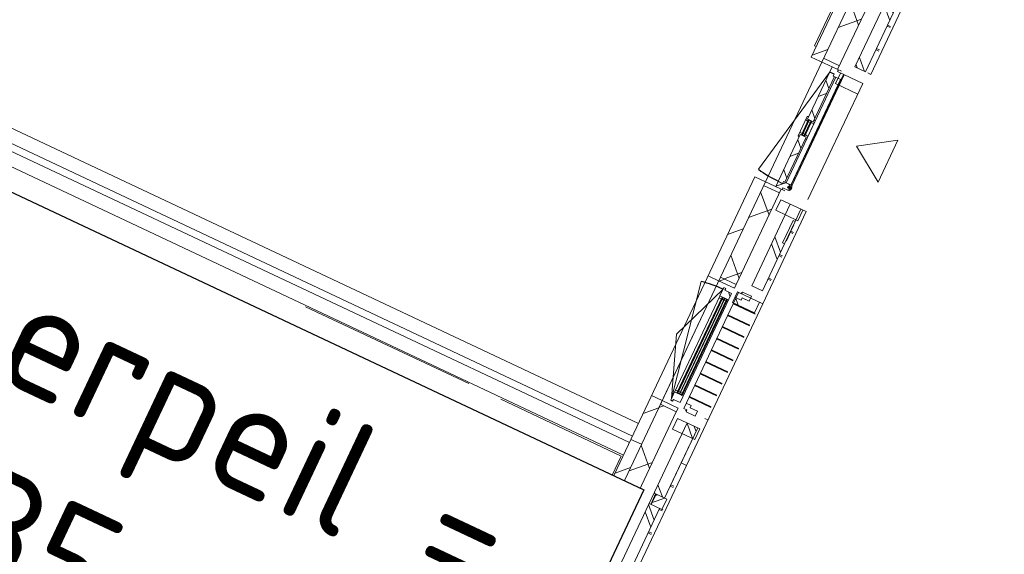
# Model space of a CAD drawing. Header units: metres. Extents: x 136266 to 136452, y 453403 to 453560.
# Tile 15 of 133: x 136324.4 to 136332.83, y 453481.91 to 453486.49. Entities that reach past the tile are written whole.
import ezdxf

# ---------------------------------------------------------------- set-up
doc = ezdxf.new("R2010")
doc.units = ezdxf.units.M
for name, color, linetype, lineweight in [('A-DETL-BEBOUWING', 253, 'Continuous', 9), ('A-DETL-GENF', 92, 'Continuous', 5), ('A-FLOR', 192, 'Continuous', 5), ('A-GENM-1', 8, 'Continuous', 5), ('A-GENM-2', 7, 'Continuous', 5), ('A-WALL-PATT-3', 8, 'Continuous', 5), ('N-WE-OG-BEBOUWING_HOOFDGEBOUW-T25', 7, 'Continuous', 25)]:
    doc.layers.add(name, color=color, linetype=linetype, lineweight=lineweight)
doc.styles.add('NLCS-ISO-M200-T25', font='txt', dxfattribs={"height": 0.5})
pattern_1 = [(44.99999999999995, (1199.999805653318, -1.250555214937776e-12), (-282.8427124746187, 282.8427124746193), [])]
pattern_2 = [(45, (0, 0), (-141.4213562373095, 141.4213562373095), [])]
pattern_3 = [(45.00000000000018, (0.0001818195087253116, 0.000454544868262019), (-141.42135623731, 141.421356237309), []), (135.0000000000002, (0.0001818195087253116, 0.000454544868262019), (-141.421356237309, -141.42135623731), [])]
pattern_4 = [(45.00000000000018, (0.000181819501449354, 0.0004545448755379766), (-141.42135623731, 141.421356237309), []), (135.0000000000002, (0.000181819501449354, 0.0004545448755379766), (-141.421356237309, -141.42135623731), [])]

# ---------------------------------------------------------------- blocks, each defined once
blk = doc.blocks.new('859-DO-0010 29-09-2022')
at = {"layer": 'A-DETL-BEBOUWING'}
h = blk.add_hatch(dxfattribs=at)
h.set_pattern_fill('FP_100', color=256, angle=44.99999999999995, style=0, pattern_type=2)
h.set_pattern_definition(pattern_1)
h.paths.add_polyline_path([(57510.00000000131, 45681.54545454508), (57610.0000000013, 45681.54545454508), (57610.00000000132, 46859.99999999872), (57510.00000000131, 46859.99999999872), (57510.00000000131, 45829.39117704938)])
h = blk.add_hatch(dxfattribs=at)
h.set_pattern_fill('FP_566', color=256, angle=44.99999999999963, style=0, pattern_type=2)
h.set_pattern_definition([(134.9999999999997, (57759.99974355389, 44460.00001194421), (-299.9546965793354, -299.9546965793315), []), (224.9999999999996, (57759.99974355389, 44460.00001194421), (299.9546965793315, -299.9546965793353), [])])
h.paths.add_polyline_path([(57624.58561598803, 42059.99999999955), (57760.00000000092, 42059.99999999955), (57760.00000000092, 42439.81818181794), (57610.00000000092, 42439.81818181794), (57610.00000000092, 42059.99999999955)])
h.paths.add_polyline_path([(57610.0000000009, 43643.81818181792), (57760.0000000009, 43643.81818181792), (57760.0000000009, 44512.54545454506), (57610.0000000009, 44512.54545454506), (57610.0000000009, 44030.72003329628)])
h.paths.add_polyline_path([(57760.00000000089, 45716.54545454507), (57760.00000000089, 46859.9999999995), (57610.00000000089, 46859.9999999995), (57610.00000000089, 45716.54545454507)])
h = blk.add_hatch(dxfattribs=at)
h.set_pattern_fill('FP_366', color=256, angle=44.99999999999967, style=0, pattern_type=2)
h.set_pattern_definition([(134.9999999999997, (57984.99970711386, 44244.09061316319), (-282.8427124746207, -282.8427124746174), []), (134.9999999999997, (57985.00041422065, 45444.09112592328), (-282.8427124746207, -282.8427124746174), [])])
h.paths.add_polyline_path([(57884.9999999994, 42059.99999999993), (57984.99999999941, 42059.99999999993), (57984.9747007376, 42391.81818181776), (57884.9999999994, 42391.81818181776), (57884.9999999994, 42232.04888954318)])
h.paths.add_polyline_path([(57984.9747007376, 43691.81818181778), (57984.9999999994, 43691.81818181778), (57984.9747007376, 44137.24545454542), (57965.99999999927, 44137.24545454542), (57965.99999999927, 44347.2454545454), (57984.9999999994, 44347.2454545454), (57984.9747007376, 44464.54545454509), (57884.9999999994, 44464.54545454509), (57884.9999999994, 43691.81818181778), (57934.99999999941, 43691.81818181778)])
h.paths.add_polyline_path([(57884.99999999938, 45764.54545454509), (57984.9999999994, 45764.54545454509), (57984.9747007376, 46428.18181818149), (57884.99999999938, 46428.18181818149), (57884.99999999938, 45829.39117704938)])
h = blk.add_hatch(dxfattribs=at)
h.set_pattern_fill('FP_649', color=256, angle=-89.9999999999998, style=0, pattern_type=2)
h.set_pattern_definition(pattern_3)
h.paths.add_polyline_path([(57749.81818181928, 45614.54545454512), (57821.81818181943, 45614.54545454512), (57821.81818181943, 45664.54545454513), (57767.81818181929, 45664.54545454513), (57767.81818181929, 45681.54545454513), (57707.81818181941, 45681.54545454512), (57707.81818181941, 45634.54545454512), (57749.81818181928, 45634.54545454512)])
h = blk.add_hatch(dxfattribs=at)
h.set_pattern_fill('FP_650', color=256, angle=-89.9999999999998, style=0, pattern_type=2)
h.set_pattern_definition(pattern_4)
h.paths.add_polyline_path([(57749.81818181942, 44597.54545454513), (57749.81818181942, 44614.54545454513), (57761.81818181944, 44614.54545454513), (57761.81818181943, 45042.04545454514), (57707.81818181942, 45042.04545454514), (57707.81818181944, 44597.54545454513)])
h.paths.add_polyline_path([(57761.81818181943, 45187.04545454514), (57761.81818181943, 45614.54545454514), (57749.81818181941, 45614.54545454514), (57749.81818181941, 45631.54545454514), (57707.81818181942, 45631.54545454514), (57707.81818181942, 45187.04545454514)])
h = blk.add_hatch(dxfattribs=at)
h.set_pattern_fill('FP_650', color=256, angle=-89.9999999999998, style=0, pattern_type=2)
h.set_pattern_definition(pattern_4)
h.paths.add_polyline_path([(57707.81818181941, 45018.56567872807), (57707.81818181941, 45042.04545454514), (57717.81818181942, 45042.04545454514), (57717.81818181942, 45059.04545454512), (57695.81818181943, 45053.15057231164), (57695.81818181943, 45021.78106903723)])
h.paths.add_polyline_path([(57761.81818181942, 45023.04545454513), (57773.81818181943, 45026.26084485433), (57773.81818181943, 45052.34672473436), (57748.81818181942, 45059.04545454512), (57748.81818181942, 45042.04545454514), (57761.81818181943, 45042.04545454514)])
h.paths.add_polyline_path([(57717.81818181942, 45170.04545454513), (57717.81818181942, 45187.04545454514), (57707.81818181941, 45187.04545454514), (57707.81818181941, 45210.52523036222), (57695.81818181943, 45207.30984005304), (57695.81818181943, 45175.94033677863)])
h.paths.add_polyline_path([(57748.81818181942, 45170.04545454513), (57773.81818181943, 45176.74418435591), (57773.81818181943, 45202.83006423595), (57761.81818181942, 45206.04545454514), (57761.81818181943, 45187.04545454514), (57748.81818181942, 45187.04545454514)])
h = blk.add_hatch(color=256, dxfattribs=at)
h.paths.add_polyline_path([(57721.81818181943, 45045.04545454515), (57721.81818181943, 45059.04545454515), (57717.81818181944, 45059.04545454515), (57717.81818181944, 45045.04545454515)])
h.paths.add_polyline_path([(57748.81818181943, 45045.04545454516), (57748.81818181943, 45059.04545454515), (57744.81818181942, 45059.04545454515), (57744.81818181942, 45045.04545454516)])
h.paths.add_polyline_path([(57717.81818181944, 45170.04545454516), (57721.81818181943, 45170.04545454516), (57721.81818181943, 45184.04545454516), (57717.81818181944, 45184.04545454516)])
h.paths.add_polyline_path([(57748.81818181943, 45170.04545454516), (57748.81818181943, 45184.04545454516), (57744.81818181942, 45184.04545454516), (57744.81818181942, 45170.04545454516)])
for points in [[(57725.81818181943, 45045.04545454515), (57725.81818181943, 45184.04545454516), (57721.81818181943, 45184.04545454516), (57721.81818181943, 45045.04545454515)], [(57744.81818181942, 45045.04545454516), (57744.81818181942, 45184.04545454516), (57740.81818181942, 45184.04545454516), (57740.81818181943, 45045.04545454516)], [(57837.99999999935, 44581.56109483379), (57837.99999999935, 44597.52981425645), (57802.99999999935, 44597.52981425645), (57802.99999999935, 44581.56109483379)], [(57834.99999999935, 44574.54545454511), (57834.99999999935, 44604.54545454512), (57829.99999999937, 44604.54545454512), (57829.99999999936, 44574.54545454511)], [(57704.81818181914, 42590.81818181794), (57704.81818181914, 43492.81818181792), (57700.81818181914, 43492.81818181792), (57700.81818181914, 42590.81818181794)], [(57723.81818181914, 42590.81818181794), (57723.81818181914, 43492.81818181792), (57719.81818181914, 43492.81818181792), (57719.81818181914, 42590.81818181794)], [(57742.81818181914, 42590.81818181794), (57742.81818181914, 43492.81818181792), (57738.81818181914, 43492.81818181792), (57738.81818181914, 42590.81818181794)]]:
    blk.add_hatch(color=256, dxfattribs=at).paths.add_polyline_path(points)
h = blk.add_hatch(dxfattribs=at)
h.set_pattern_fill('FP_649', color=256, angle=-89.9999999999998, style=0, pattern_type=2)
h.set_pattern_definition(pattern_3)
h.paths.add_polyline_path([(57767.81818181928, 44547.54545454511), (57767.81818181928, 44564.5454545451), (57821.81818181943, 44564.5454545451), (57821.81818181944, 44614.54545454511), (57749.8181818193, 44614.54545454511), (57749.8181818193, 44594.54545454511), (57707.81818181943, 44594.54545454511), (57707.81818181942, 44547.54545454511)])
h = blk.add_hatch(dxfattribs=at)
h.set_pattern_fill('FP_100', color=256, angle=44.99999999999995, style=0, pattern_type=2)
h.set_pattern_definition(pattern_1)
h.paths.add_polyline_path([(57610.0000000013, 43608.81818181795), (57610.0000000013, 44547.54545454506), (57510.00000000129, 44547.54545454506), (57510.00000000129, 43608.81818181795)])
h = blk.add_hatch(dxfattribs=at)
h.set_pattern_fill('FP_476', color=256, style=0, pattern_type=2)
h.set_pattern_definition(pattern_2)
h.paths.add_polyline_path([(57760.0000000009, 43608.81818181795), (57760.0000000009, 43643.81818181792), (57610.0000000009, 43643.81818181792), (57610.0000000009, 43608.81818181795)])
h = blk.add_hatch(dxfattribs=at)
h.set_pattern_fill('FP_1166', color=256, angle=-89.9999999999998, style=0, pattern_type=2)
h.set_pattern_definition([(45.00000000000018, (0.0001818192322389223, 0.0001818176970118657), (-141.42135623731, 141.421356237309), []), (135.0000000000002, (0.0001818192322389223, 0.0001818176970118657), (-141.421356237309, -141.42135623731), [])])
h.paths.add_polyline_path([(57746.81818181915, 43478.81818181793), (57756.81818181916, 43478.81818181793), (57756.81818181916, 43558.81818181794), (57692.81818181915, 43558.81818181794), (57692.81818181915, 43575.81818181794), (57674.81818181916, 43575.81818181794), (57674.81818181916, 43495.81818181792), (57746.81818181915, 43495.81818181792)])
h = blk.add_hatch(dxfattribs=at)
h.set_pattern_fill('FP_378', color=256, style=0, pattern_type=2)
h.set_pattern_definition([(315, (34999.99999999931, 119206.3641818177), (282.842712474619, 282.842712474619), []), (315, (34999.99999999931, 118006.3641818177), (282.842712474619, 282.842712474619), [])])
h.paths.add_polyline_path([(57794.99999999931, 43591.81818181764), (57794.99999999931, 43491.81818181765), (58004.99999999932, 43491.81818181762), (58004.99999999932, 43591.81818181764), (57896.2103368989, 43591.81818181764)])
h = blk.add_hatch(color=256, dxfattribs=at)
h.paths.add_polyline_path([(57746.81818181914, 42590.81818181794), (57746.81818181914, 42604.81818181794), (57742.81818181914, 42604.81818181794), (57742.81818181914, 42590.81818181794)])
h.paths.add_polyline_path([(57696.81818181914, 42590.81818181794), (57700.81818181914, 42590.81818181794), (57700.81818181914, 42604.81818181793), (57696.81818181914, 42604.81818181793)])
h.paths.add_polyline_path([(57746.81818181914, 43478.81818181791), (57746.81818181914, 43492.81818181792), (57742.81818181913, 43492.81818181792), (57742.81818181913, 43478.81818181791)])
h.paths.add_polyline_path([(57700.81818181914, 43478.81818181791), (57700.81818181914, 43492.81818181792), (57696.81818181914, 43492.81818181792), (57696.81818181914, 43478.81818181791)])
h = blk.add_hatch(dxfattribs=at)
h.set_pattern_fill('FP_100', color=256, angle=44.99999999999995, style=0, pattern_type=2)
h.set_pattern_definition(pattern_1)
h.paths.add_polyline_path([(57510.00000000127, 42059.99999999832), (57610.00000000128, 42059.99999999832), (57610.00000000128, 42474.81818181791), (57510.00000000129, 42474.81818181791), (57510.00000000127, 42232.04888954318)])
h = blk.add_hatch(dxfattribs=at)
h.set_pattern_fill('FP_476', color=256, style=0, pattern_type=2)
h.set_pattern_definition(pattern_2)
h.paths.add_polyline_path([(57760.0000000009, 42439.81818181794), (57760.0000000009, 42474.81818181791), (57610.0000000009, 42474.81818181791), (57610.0000000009, 42439.81818181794)])
h = blk.add_hatch(dxfattribs=at)
h.set_pattern_fill('FP_377', color=256, style=0, pattern_type=2)
h.set_pattern_definition([(315, (34999.99999999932, 116806.3641818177), (282.842712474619, 282.842712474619), []), (315, (34999.99999999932, 115606.3641818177), (282.842712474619, 282.842712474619), [])])
h.paths.add_polyline_path([(57794.99999999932, 42291.81818181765), (58004.99999999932, 42291.81818181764), (58004.99999999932, 42391.81818181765), (57794.99999999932, 42391.81818181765)])
h = blk.add_hatch(dxfattribs=at)
h.set_pattern_fill('FP_100', color=256, angle=44.99999999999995, style=0, pattern_type=2)
h.set_pattern_definition(pattern_1)
h.paths.add_polyline_path([(57510.00000000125, 40881.54545454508), (57610.00000000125, 40883.04553172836), (57610.00000000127, 42059.99999999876), (57510.00000000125, 42059.99999999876), (57510.00000000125, 40883.04553172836)])
h = blk.add_hatch(dxfattribs=at)
h.set_pattern_fill('FP_572', color=256, angle=44.99999999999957, style=0, pattern_type=2)
h.set_pattern_definition([(134.9999999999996, (57760.00045066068, 39660.00008222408), (-299.9546965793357, -299.9546965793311), []), (224.9999999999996, (57760.00045066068, 39660.00008222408), (299.9546965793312, -299.9546965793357), [])])
h.paths.add_polyline_path([(57760.00000000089, 37259.99999999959), (57760.00000000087, 37639.81818181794), (57610.00000000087, 37639.81818181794), (57610.00000000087, 37259.99999999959), (57624.58561598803, 37259.99999999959)])
h.paths.add_polyline_path([(57610.00000000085, 38843.81818181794), (57760.00000000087, 38843.81818181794), (57760.00000000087, 39712.54545454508), (57610.00000000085, 39712.54545454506), (57610.00000000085, 39084.37438797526)])
h.paths.add_polyline_path([(57610.00000000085, 40916.54545454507), (57760.00000000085, 40916.54545454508), (57760.00000000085, 42059.99999999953), (57610.00000000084, 42059.99999999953), (57610.00000000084, 41332.71331766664)])
h = blk.add_hatch(dxfattribs=at)
h.set_pattern_fill('FP_1107', color=256, angle=45.00000000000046, style=0, pattern_type=2)
h.set_pattern_definition([(135.0000000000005, (57984.99970711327, 41894.09052235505), (-282.8427124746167, -282.8427124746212), []), (135.0000000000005, (57985.00041422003, 43094.09103511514), (-282.8427124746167, -282.8427124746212), [])])
h.paths.add_polyline_path([(57984.99999999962, 41728.18181817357), (57984.9747007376, 42059.99999999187), (57884.99999999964, 42059.99999999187), (57884.99999999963, 41728.18181817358), (57984.9747007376, 41728.18181817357)])
h = blk.add_hatch(dxfattribs=at)
h.set_pattern_fill('FP_369', color=256, angle=44.99999999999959, style=0, pattern_type=2)
h.set_pattern_definition([(134.9999999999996, (57985.00041422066, 39444.09068344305), (-282.842712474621, -282.842712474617), []), (134.9999999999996, (57984.99970711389, 40644.09119620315), (-282.842712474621, -282.842712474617), [])])
h.paths.add_polyline_path([(57884.99999999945, 37259.99999999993), (57984.99999999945, 37259.99999999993), (57984.9747007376, 37591.81818181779), (57884.99999999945, 37591.81818181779), (57884.99999999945, 37285.70324422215)])
h.paths.add_polyline_path([(57984.99999999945, 38891.81818181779), (57984.9747007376, 39337.24545454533), (57965.99999999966, 39337.24545454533), (57965.99999999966, 39547.24545454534), (57984.99999999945, 39547.24545454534), (57984.9747007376, 39664.54545454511), (57884.99999999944, 39664.54545454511), (57884.99999999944, 38891.81818181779), (57984.9747007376, 38891.81818181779)])
h.paths.add_polyline_path([(57884.99999999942, 40964.54545454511), (57984.99999999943, 40964.54545454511), (57984.9747007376, 41628.18181818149), (57884.99999999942, 41628.18181818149), (57884.99999999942, 41332.71331766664)])
at = {"layer": 'A-WALL-PATT-3'}
h = blk.add_hatch(dxfattribs=at)
h.set_pattern_fill('FP_676', color=256, angle=44.99999999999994, style=0, pattern_type=2)
h.set_pattern_definition([(44.99999999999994, (57954.99999481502, 41628.18160307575), (-282.8427124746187, 282.8427124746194), []), (44.99999999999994, (59154.99980046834, 41628.18160307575), (-282.8427124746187, 282.8427124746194), [])])
h.paths.add_polyline_path([(57904.99999999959, 41628.18181817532), (58004.99999999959, 41628.18181817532), (58004.9999999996, 41728.18181817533), (57904.99999999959, 41728.18181817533)])
for centre, radius, start, end in [((57707.81818181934, 45629.54545454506), 1029.999999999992, 258.9999999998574, 270), ((57674.81818181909, 42524.81818181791), 1033.999999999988, 90, 101.0000000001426)]:
    blk.add_arc(centre, radius, start, end)
at = {"layer": 'A-DETL-BEBOUWING'}
for p, q in [((57510.0000000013, 49347.545454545), (57510.00000000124, 45681.545454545)), ((57610.00000000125, 45681.545454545), (57610.0000000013, 49347.545454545)), ((57760.00000000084, 45681.545454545), (57760.00000000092, 47239.81818181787)), ((57884.99999999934, 47191.81818181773), (57884.99999999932, 45764.54545454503)), ((58035.01156568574, 45764.49999999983), (58035.01156568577, 46859.99999999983)), ((57494.99999999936, 45779.99999999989), (57494.99999999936, 46694.9999999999)), ((57984.99999999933, 45764.54545454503), (57984.99999999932, 46428.18181818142)), ((57985.05166498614, 45764.54545454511), (57985.05166498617, 46428.18181817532)), ((57985.05166498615, 46208.3124999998), (58013.08580734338, 46208.3124999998)), ((57985.05166498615, 46196.9374999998), (58013.08580734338, 46196.9374999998)), ((57985.05166498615, 45985.8749999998), (58013.08580734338, 45985.8749999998)), ((57985.05166498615, 45974.4999999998), (58013.08580734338, 45974.4999999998)), ((57494.99999999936, 45779.99999999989), (57509.99999999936, 45779.99999999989)), ((57610.00000000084, 45716.545454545), (57760.00000000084, 45716.545454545)), ((57884.99999999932, 45764.54545454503), (57984.99999999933, 45764.54545454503)), ((58034.99999999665, 45764.4999999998), (58004.99999999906, 45764.4999999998)), ((57510.00000000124, 45681.545454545), (57794.9999999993, 45681.54545454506)), ((57707.81818181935, 45629.54545454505), (57511.28491658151, 44618.46945559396)), ((57707.81818181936, 45681.54545454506), (57707.81818181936, 45187.04545454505)), ((57707.81818181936, 45634.54545454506), (57749.81818181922, 45634.54545454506)), ((57749.81818181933, 45631.54545454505), (57707.81818181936, 45631.54545454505)), ((57749.81818181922, 45634.54545454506), (57749.81818181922, 45614.54545454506)), ((57767.81818181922, 45664.54545454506), (57767.81818181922, 45681.54545454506)), ((58004.9999999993, 45664.54545454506), (57767.81818181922, 45664.54545454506)), ((57794.9999999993, 45664.54545454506), (57794.9999999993, 45564.54545454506)), ((57821.81818181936, 44564.54545454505), (57821.81818181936, 45664.54545454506)), ((57829.99999999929, 44564.54545454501), (57829.99999999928, 45664.54545454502)), ((58004.99999999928, 45664.54545454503), (58004.99999999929, 44564.54545454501)), ((57749.81818181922, 45614.54545454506), (57821.81818181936, 45614.54545454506)), ((57761.81818181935, 45187.04545454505), (57761.81818181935, 45614.54545454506)), ((57775.18318907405, 45614.54545454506), (57775.18318907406, 44614.54545454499)), ((57794.9999999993, 45564.54545454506), (58004.9999999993, 45564.54545454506)), ((57819.40440618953, 44614.54545454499), (57819.40440618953, 45614.54545454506)), ((57707.81818181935, 45210.52523036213), (57695.81818181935, 45207.30984005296)), ((57695.81818181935, 45207.30984005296), (57695.81818181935, 45021.78106903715)), ((57773.81818181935, 45202.83006423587), (57761.81818181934, 45206.04545454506)), ((57773.81818181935, 45026.26084485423), (57773.81818181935, 45202.83006423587)), ((57695.81818181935, 45175.94033677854), (57717.81818181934, 45170.04545454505)), ((57707.81818181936, 45187.04545454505), (57761.81818181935, 45187.04545454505)), ((57717.81818181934, 45042.04545454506), (57717.81818181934, 45187.04545454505)), ((57748.81818181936, 45187.04545454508), (57717.81818181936, 45184.04545454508)), ((57717.81818181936, 45187.04545454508), (57748.81818181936, 45184.04545454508)), ((57748.81818181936, 45184.04545454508), (57717.81818181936, 45184.04545454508)), ((57717.81818181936, 45170.04545454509), (57721.81818181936, 45170.04545454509)), ((57721.81818181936, 45184.04545454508), (57721.81818181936, 45045.04545454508)), ((57725.81818181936, 45045.04545454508), (57725.81818181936, 45184.04545454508)), ((57725.81818181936, 45170.04545454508), (57740.81818181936, 45170.04545454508)), ((57740.81818181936, 45184.04545454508), (57740.81818181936, 45045.04545454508)), ((57744.81818181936, 45045.04545454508), (57744.81818181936, 45184.04545454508)), ((57744.81818181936, 45170.04545454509), (57748.81818181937, 45170.04545454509)), ((57748.81818181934, 45187.04545454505), (57748.81818181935, 45042.04545454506)), ((57748.81818181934, 45170.04545454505), (57773.81818181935, 45176.74418435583)), ((57717.81818181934, 45059.04545454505), (57695.81818181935, 45053.15057231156)), ((57707.81818181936, 45042.04545454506), (57707.81818181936, 44547.54545454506)), ((57761.81818181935, 45042.04545454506), (57707.81818181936, 45042.04545454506)), ((57721.81818181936, 45059.04545454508), (57717.81818181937, 45059.04545454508)), ((57748.81818181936, 45045.04545454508), (57717.81818181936, 45045.04545454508)), ((57748.81818181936, 45045.04545454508), (57717.81818181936, 45042.04545454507)), ((57717.81818181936, 45045.04545454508), (57748.81818181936, 45042.04545454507)), ((57740.81818181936, 45059.04545454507), (57725.81818181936, 45059.04545454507)), ((57748.81818181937, 45059.04545454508), (57744.81818181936, 45059.04545454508)), ((57773.81818181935, 45052.34672473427), (57748.81818181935, 45059.04545454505)), ((57761.81818181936, 44614.54545454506), (57761.81818181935, 45042.04545454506)), ((57695.81818181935, 45021.78106903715), (57707.81818181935, 45018.56567872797)), ((57761.81818181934, 45023.04545454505), (57773.81818181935, 45026.26084485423)), ((57749.81818181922, 44614.54545454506), (57749.81818181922, 44594.54545454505)), ((57821.81818181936, 44614.54545454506), (57749.81818181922, 44614.54545454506)), ((57794.99999999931, 44547.54545454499), (57510.00000000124, 44547.545454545)), ((57510.00000000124, 44547.545454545), (57510.00000000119, 40881.54545454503)), ((57610.0000000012, 40881.54545454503), (57610.00000000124, 44547.545454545)), ((57707.81818181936, 44597.54545454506), (57749.81818181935, 44597.54545454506)), ((57749.81818181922, 44594.54545454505), (57707.81818181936, 44594.54545454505)), ((57760.00000000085, 43643.81818181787), (57760.00000000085, 44547.545454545)), ((57767.81818181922, 44547.54545454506), (57767.81818181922, 44564.54545454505)), ((57767.81818181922, 44564.54545454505), (57821.81818181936, 44564.54545454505)), ((57837.99999999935, 44597.54545454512), (57802.99999999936, 44597.54545454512)), ((57837.99999999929, 44597.52981425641), (57802.99999999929, 44597.52981425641)), ((57802.99999999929, 44597.52981425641), (57802.99999999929, 44581.56109483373)), ((57802.99999999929, 44581.56109483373), (57837.99999999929, 44581.56109483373)), ((57802.99999999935, 44581.54545454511), (57837.99999999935, 44581.54545454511)), ((57834.99999999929, 44604.54545454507), (57829.99999999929, 44604.54545454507)), ((57829.99999999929, 44574.54545454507), (57834.99999999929, 44574.54545454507)), ((57834.99999999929, 44574.54545454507), (57834.99999999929, 44604.54545454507)), ((57837.99999999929, 44581.56109483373), (57837.99999999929, 44597.52981425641)), ((57760.00000000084, 44512.545454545), (57610.00000000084, 44512.545454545)), ((57794.99999999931, 44464.54545454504), (57794.99999999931, 44364.54545454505)), ((58034.99999999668, 44464.54545454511), (57794.99999999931, 44464.54545454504)), ((57884.99999999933, 44464.54545454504), (57884.99999999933, 43691.81818181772)), ((57984.99999999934, 44347.24545454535), (57984.99999999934, 44464.54545454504)), ((57985.05166498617, 44347.24545454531), (57985.05166498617, 44464.54545454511)), ((58004.99999999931, 44364.54545454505), (58004.99999999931, 44464.54545454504)), ((58035.01156568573, 43591.84545454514), (58035.01156568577, 44464.54545454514)), ((57794.99999999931, 44364.54545454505), (58004.99999999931, 44364.54545454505)), ((57985.99999999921, 44347.24545454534), (57965.99999999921, 44347.24545454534)), ((57965.99999999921, 44347.24545454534), (57965.99999999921, 44137.24545454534)), ((57985.99999999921, 44137.24545454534), (57985.99999999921, 44347.24545454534)), ((57988.49999999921, 44314.34864234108), (57985.99999999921, 44314.34864234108)), ((57988.49999999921, 44303.59667789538), (57985.99999999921, 44303.59667789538)), ((57988.49999999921, 44314.34864234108), (57988.49999999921, 44251.56344849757)), ((57988.49999999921, 44261.60907951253), (57985.99999999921, 44261.60907951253)), ((57988.49999999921, 44251.56344849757), (57985.99999999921, 44251.56344849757)), ((57985.99999999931, 44246.59545454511), (58013.08580734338, 44246.5954545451)), ((57988.49999999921, 44233.98359422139), (57985.99999999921, 44233.98359422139)), ((57988.49999999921, 44199.35363574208), (57985.99999999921, 44199.35363574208)), ((57988.4999999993, 44257.4954545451), (58013.08580734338, 44257.4954545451)), ((57988.49999999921, 44233.98359422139), (57988.49999999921, 44166.21482561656)), ((57965.99999999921, 44137.24545454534), (57985.99999999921, 44137.24545454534)), ((57984.99999999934, 43691.81818181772), (57984.99999999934, 44137.24545454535)), ((57985.05166498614, 43691.81818181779), (57985.05166498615, 44137.24545454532)), ((57988.49999999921, 44183.27474000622), (57985.99999999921, 44183.27474000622)), ((57988.49999999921, 44174.48481286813), (57985.99999999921, 44174.48481286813)), ((57988.49999999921, 44171.19840037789), (57985.99999999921, 44171.19840037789)), ((57988.49999999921, 44166.21482561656), (57985.99999999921, 44166.21482561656)), ((57984.97470073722, 44035.12045454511), (57985.04009929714, 44035.12045454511)), ((57984.97470073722, 44024.22045454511), (57985.04009929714, 44024.22045454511)), ((57985.05166498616, 44035.12045454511), (58013.08580734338, 44035.1204545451)), ((57985.05166498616, 44024.22045454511), (58013.08580734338, 44024.22045454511)), ((57984.97470073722, 43812.74545454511), (57985.04009929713, 43812.74545454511)), ((57984.97470073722, 43801.84545454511), (57985.04009929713, 43801.84545454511)), ((57985.05166498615, 43812.74545454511), (58013.08580734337, 43812.74545454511)), ((57985.05166498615, 43801.84545454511), (58013.08580734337, 43801.84545454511)), ((57884.99999999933, 43691.81818181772), (57984.99999999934, 43691.81818181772)), ((57510.00000000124, 43608.81818181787), (57610.00000000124, 43608.81818181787)), ((57610.00000000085, 43643.81818181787), (57760.00000000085, 43643.81818181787)), ((57674.81818181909, 43558.81818181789), (57477.52168059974, 43041.81818181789)), ((57674.81818181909, 42524.8181818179), (57477.52168059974, 43539.82068950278)), ((57692.81818181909, 43575.81818181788), (57674.81818181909, 43575.81818181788)), ((57674.81818181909, 43575.81818181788), (57674.81818181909, 43495.81818181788)), ((57692.81818181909, 43558.81818181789), (57692.81818181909, 43575.81818181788)), ((57756.81818181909, 43558.81818181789), (57692.81818181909, 43558.81818181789)), ((57756.81818181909, 42524.81818181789), (57756.81818181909, 43558.81818181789)), ((57794.99999999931, 43591.81818181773), (57794.99999999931, 43491.81818181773)), ((58034.99999999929, 43591.81818181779), (57794.99999999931, 43591.81818181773)), ((58034.99999999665, 43591.8454545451), (58004.99999999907, 43591.84545454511)), ((58004.99999999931, 43491.81818181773), (58004.99999999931, 43591.81818181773)), ((58035.0115656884, 42060.01818181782), (58035.01156568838, 43591.81818181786)), ((57674.81818181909, 43495.81818181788), (57746.81818181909, 43495.81818181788)), ((57676.81818181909, 43493.81818181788), (57674.81818181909, 43493.81818181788)), ((57674.81818181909, 43493.81818181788), (57674.81818181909, 42589.81818181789)), ((57674.81818181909, 43478.81818181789), (57700.81818181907, 43478.81818181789)), ((57676.81818181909, 43495.81818181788), (57676.81818181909, 43493.81818181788)), ((57696.81818181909, 42587.81818181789), (57696.81818181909, 43495.81818181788)), ((57696.81818181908, 43495.81818181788), (57746.81818181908, 43492.81818181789)), ((57746.81818181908, 43495.81818181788), (57696.81818181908, 43492.81818181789)), ((57696.81818181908, 43492.81818181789), (57746.81818181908, 43492.81818181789)), ((57700.81818181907, 43492.81818181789), (57700.81818181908, 42590.8181818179)), ((57704.81818181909, 42590.8181818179), (57704.81818181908, 43492.81818181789)), ((57704.81818181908, 43478.81818181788), (57719.81818181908, 43478.81818181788)), ((57719.81818181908, 43492.81818181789), (57719.81818181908, 42590.8181818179)), ((57723.81818181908, 42590.8181818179), (57723.81818181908, 43492.81818181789)), ((57723.81818181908, 43478.81818181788), (57738.81818181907, 43478.81818181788)), ((57738.81818181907, 43492.81818181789), (57738.81818181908, 42590.8181818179)), ((57742.81818181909, 42590.8181818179), (57742.81818181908, 43492.81818181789)), ((57742.81818181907, 43478.81818181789), (57756.81818181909, 43478.81818181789)), ((57746.81818181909, 43495.81818181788), (57746.81818181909, 42587.81818181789)), ((57794.99999999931, 43491.81818181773), (58004.99999999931, 43491.81818181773)), ((57806.22005069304, 43489.59595959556), (58013.085807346, 43489.59595959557)), ((57806.22005069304, 43484.04040404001), (58013.085807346, 43484.04040404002)), ((57806.22005069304, 43379.04040404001), (58013.085807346, 43379.04040404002)), ((57806.22005069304, 43373.48484848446), (58013.085807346, 43373.48484848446)), ((57806.22005069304, 43268.48484848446), (58013.08580734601, 43268.48484848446)), ((57806.22005069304, 43262.9292929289), (58013.08580734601, 43262.9292929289)), ((57806.22005069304, 43157.9292929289), (58013.08580734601, 43157.9292929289)), ((57806.22005069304, 43152.37373737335), (58013.08580734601, 43152.37373737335)), ((57477.52168059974, 43041.81818181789), (57674.81818181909, 42524.8181818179)), ((57806.22005069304, 43047.37373737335), (58013.08580734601, 43047.37373737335)), ((57806.22005069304, 43041.81818181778), (58013.08580734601, 43041.81818181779)), ((57806.22005069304, 42936.81818181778), (58013.08580734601, 42936.81818181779)), ((57806.22005069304, 42931.26262626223), (58013.08580734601, 42931.26262626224)), ((57806.22005069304, 42826.26262626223), (58013.08580734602, 42826.26262626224)), ((57806.22005069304, 42820.70707070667), (58013.08580734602, 42820.70707070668)), ((57806.22005069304, 42715.70707070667), (58013.08580734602, 42715.70707070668)), ((57806.22005069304, 42710.15151515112), (58013.08580734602, 42710.15151515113)), ((57700.81818181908, 42604.81818181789), (57674.81818181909, 42604.81818181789)), ((57674.81818181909, 42589.81818181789), (57676.81818181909, 42589.81818181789)), ((57746.81818181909, 42587.81818181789), (57674.81818181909, 42587.81818181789)), ((57674.81818181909, 42587.81818181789), (57674.81818181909, 42507.81818181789)), ((57676.81818181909, 42589.81818181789), (57676.81818181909, 42587.81818181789)), ((57696.81818181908, 42590.81818181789), (57746.81818181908, 42590.81818181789)), ((57696.81818181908, 42590.81818181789), (57746.81818181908, 42587.81818181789)), ((57746.81818181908, 42590.81818181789), (57696.81818181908, 42587.81818181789)), ((57719.81818181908, 42604.81818181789), (57704.81818181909, 42604.81818181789)), ((57738.81818181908, 42604.81818181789), (57723.81818181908, 42604.81818181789)), ((57756.81818181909, 42604.81818181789), (57742.81818181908, 42604.81818181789)), ((57806.22005069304, 42605.15151515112), (58013.08580734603, 42605.15151515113)), ((57806.22005069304, 42599.59595959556), (58013.08580734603, 42599.59595959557)), ((57674.81818181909, 42507.81818181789), (57692.81818181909, 42507.81818181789)), ((57692.81818181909, 42507.81818181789), (57692.81818181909, 42524.81818181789)), ((57692.81818181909, 42524.81818181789), (57756.81818181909, 42524.81818181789)), ((57610.00000000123, 42474.81818181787), (57510.00000000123, 42474.81818181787)), ((57760.00000000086, 42439.81818181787), (57610.00000000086, 42439.81818181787)), ((57760.00000000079, 40881.54545454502), (57760.00000000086, 42439.81818181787)), ((58034.99999999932, 42491.81818181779), (58004.99999999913, 42491.81818181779)), ((57794.99999999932, 42391.81818181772), (57794.99999999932, 42291.81818181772)), ((58004.99999999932, 42391.81818181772), (57794.99999999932, 42391.81818181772)), ((57884.99999999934, 42391.81818181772), (57884.99999999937, 40964.54545454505)), ((57984.99999999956, 41728.18181817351), (57984.99999999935, 42391.81818181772)), ((57985.0516649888, 42391.81818181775), (57985.05166498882, 42060.01818181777)), ((58004.99999999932, 42291.81818181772), (58004.99999999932, 42391.81818181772)), ((57794.99999999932, 42291.81818181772), (58004.99999999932, 42291.81818181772)), ((57509.99999999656, 42209.99999999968), (50085.00000000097, 42209.99999999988)), ((50085.00000000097, 42089.99999999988), (57509.99999999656, 42089.99999999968)), ((57509.99999999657, 42029.99999999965), (50085.00000000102, 42029.99999999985)), ((57510.00000000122, 42059.99999999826), (57610.00000000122, 42059.99999999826)), ((57985.05166498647, 42059.99999999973), (58034.99999999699, 42059.99999999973)), ((57985.05166498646, 41728.18181817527), (57985.05166498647, 42059.99999999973)), ((58034.99999999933, 42060.01818181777), (58034.42562125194, 42060.01818181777)), ((58035.01156568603, 40964.49999999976), (58035.01156568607, 42059.99999999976)), ((50085.00000000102, 41909.99999999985), (57509.99999999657, 41909.99999999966)), ((56049.9998900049, 41899.99999999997), (54504.59309522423, 41899.99999999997)), ((57494.99999999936, 41894.99999999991), (56355.00000000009, 41894.99999999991)), ((57494.99999999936, 40979.99999999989), (57494.99999999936, 41894.99999999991)), ((57985.05166498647, 41853.18749999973), (58013.08580734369, 41853.18749999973)), ((57985.05166498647, 41841.81249999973), (58013.08580734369, 41841.81249999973)), ((57884.99999999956, 41728.18181817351), (58004.99999999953, 41728.18181817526)), ((57900.01156568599, 41628.18181818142), (57900.01156568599, 41728.18181817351)), ((57904.99999999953, 41728.18181817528), (57904.99999999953, 41628.18181817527)), ((58004.99999999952, 41628.18181817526), (58004.99999999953, 41728.18181817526)), ((58004.99999999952, 41628.18181817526), (57884.99999999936, 41628.18181818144)), ((57899.99999999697, 41630.74999999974), (57904.99999999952, 41630.74999999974)), ((57984.99999999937, 40964.54545454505), (57984.99999999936, 41628.18181818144)), ((57985.05166498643, 40964.54545454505), (57985.05166498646, 41628.18181817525)), ((57985.05166498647, 41619.37499999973), (58013.08580734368, 41619.37499999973)), ((58004.99999999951, 41630.74999999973), (58013.08580734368, 41630.74999999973)), ((57985.05166498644, 41408.31249999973), (58013.08580734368, 41408.31249999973)), ((57985.05166498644, 41396.93749999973), (58013.08580734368, 41396.93749999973)), ((57494.99999999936, 40979.99999999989), (57509.99999999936, 40979.99999999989))]:
    blk.add_line(p, q, dxfattribs=at)
at = {"layer": 'A-DETL-GENF'}
for p, q in [((58485.00000000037, 45354.99999999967), (58185.00000000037, 45154.99999999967)), ((58485.00000000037, 44954.99999999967), (58485.00000000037, 45354.99999999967)), ((58185.00000000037, 45154.99999999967), (58485.00000000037, 44954.99999999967))]:
    blk.add_line(p, q, dxfattribs=at)
at = {"layer": 'A-FLOR'}
blk.add_line((57609.99999999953, 44547.54545454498), (57609.99999999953, 45681.54545454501), dxfattribs=at)
at = {"layer": 'A-GENM-1'}
for p, q in [((57760.00000000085, 43643.81818181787), (57610.00000000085, 43643.81818181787)), ((57610.00000000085, 43643.81818181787), (57610.00000000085, 42439.81818181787)), ((57610.00000000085, 43608.81818181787), (57760.00000000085, 43608.81818181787)), ((57760.00000000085, 43608.81818181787), (57760.00000000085, 43643.81818181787)), ((57760.00000000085, 42474.81818181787), (57610.00000000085, 42474.81818181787)), ((57610.00000000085, 42439.81818181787), (57760.00000000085, 42439.81818181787)), ((57760.00000000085, 42439.81818181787), (57760.00000000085, 42474.81818181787))]:
    blk.add_line(p, q, dxfattribs=at)
at = {"layer": 'A-GENM-2'}
for p, q in [((57826.81818181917, 43598.81818181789), (57835.81818181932, 43598.81818181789)), ((57920.8181818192, 43608.81818181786), (57835.81818181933, 43608.81818181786)), ((57835.81818181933, 43608.81818181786), (57835.81818181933, 43591.81818181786)), ((57920.8181818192, 43561.81818181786), (57920.8181818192, 43608.81818181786)), ((57806.8181818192, 43591.81818181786), (57806.8181818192, 42491.81818181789)), ((57835.81818181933, 43591.81818181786), (57806.8181818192, 43591.81818181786)), ((57806.8181818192, 43541.81818181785), (57853.81818181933, 43541.81818181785)), ((57853.81818181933, 43541.81818181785), (57853.81818181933, 43561.81818181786)), ((57853.81818181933, 43561.81818181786), (57920.8181818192, 43561.81818181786)), ((57886.81818181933, 43558.81818181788), (57886.81818181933, 43561.81818181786)), ((57853.81818181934, 42541.81818181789), (57806.8181818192, 42541.81818181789)), ((57853.81818181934, 42521.81818181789), (57853.81818181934, 42541.81818181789)), ((57920.8181818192, 42521.81818181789), (57853.81818181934, 42521.81818181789)), ((57886.81818181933, 42521.81818181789), (57886.81818181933, 42524.81818181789)), ((57920.8181818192, 42474.81818181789), (57920.8181818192, 42521.81818181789)), ((57806.8181818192, 42491.81818181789), (57835.81818181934, 42491.81818181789)), ((57835.81818181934, 42484.81818181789), (57826.81818181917, 42484.81818181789)), ((57835.81818181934, 42491.81818181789), (57835.81818181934, 42474.81818181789)), ((57835.81818181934, 42474.81818181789), (57920.8181818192, 42474.81818181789))]:
    blk.add_line(p, q, dxfattribs=at)

msp = doc.modelspace()

# ---------------------------------------------------------------- block references
at = {"xscale": 0.001, "yscale": 0.001, "zscale": 0.001, "rotation": 334.7650131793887}
msp.add_blockref('859-DO-0010 29-09-2022', (136259.6791283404, 453469.3710543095), dxfattribs=at)

# ---------------------------------------------------------------- next in the draw order: texts
at = {"layer": 'N-WE-OG-BEBOUWING_HOOFDGEBOUW-T25', "insert": (136322.8286625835, 453485.1712967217), "char_height": 1, "attachment_point": 1, "rotation": 334.7647804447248, "style": 'NLCS-ISO-M200-T25', "bg_fill": 19, "box_fill_scale": 1.5, "bg_fill_color": 256, "bg_fill_transparency": 0}
msp.add_mtext_dynamic_manual_height_columns('Vloerpeil = \\P+2.235 NAP', width=6.907732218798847, gutter_width=2.5, heights=[0], dxfattribs=at)

doc.saveas('drawing.dxf')
